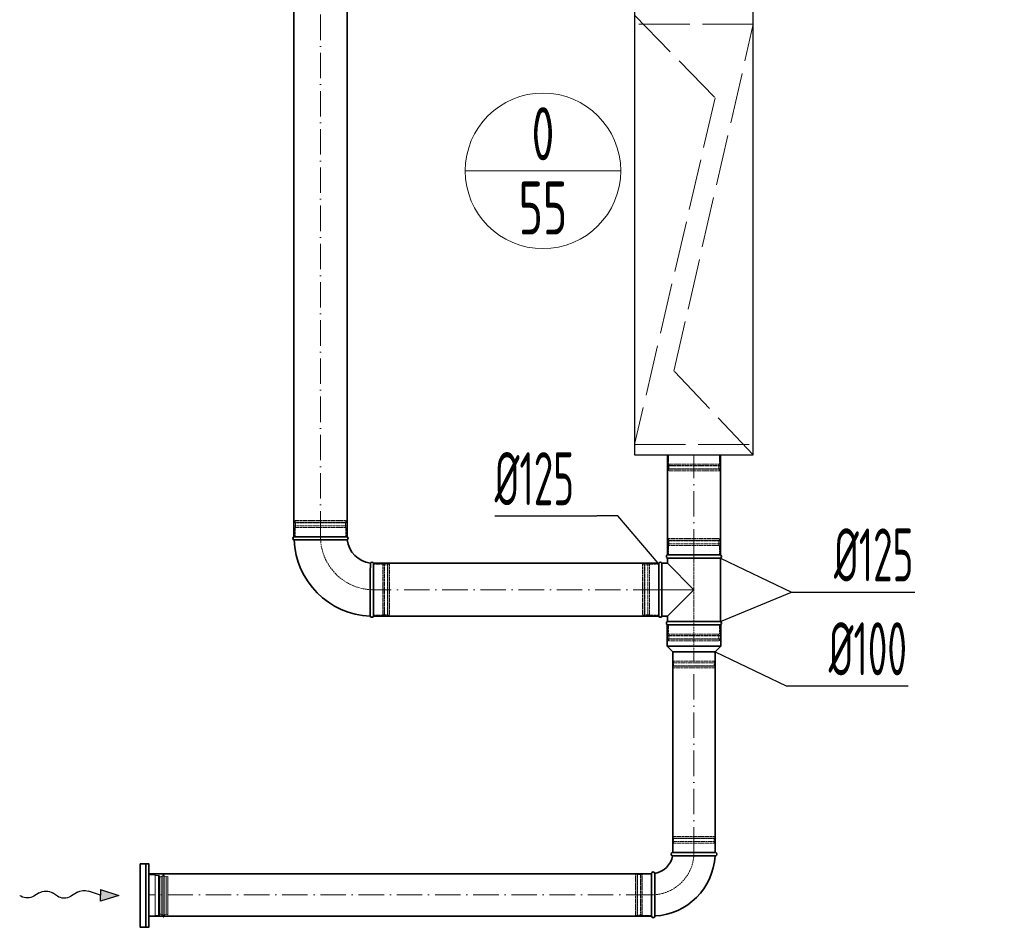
# Model space of a CAD drawing. Header units: millimetres. Extents: x 8221 to 89444, y -105166 to -5578.
# Tile 32 of 118: x 43879 to 46200, y -72902 to -70762. Entities that reach past the tile are written whole.
import ezdxf
from ezdxf.enums import TextEntityAlignment as Align

# ---------------------------------------------------------------- set-up
doc = ezdxf.new("R2010")
doc.units = ezdxf.units.MM
for name, pattern in [('ACAD_ISO02W100', [15, 12, -3]), ('ACAD_ISO10W100', [18, 12, -3, 0, -3]), ('phl_thick', [0])]:
    doc.linetypes.add(name, pattern=pattern)
for name, color, linetype, lineweight in [('UT_KOTY - DIMENZE', 7, 'Continuous', 5), ('VZT_05 ETA (ODVOD) - OBRYS', 6, 'Continuous', 35), ('VZT_06 ETA (ODVOD) - OSA', 6, 'ACAD_ISO10W100', 5), ('VZT_21 ZAŘÍZENÍ - OBRYS', 1, 'Continuous', 30), ('VZT_22 ZAŘÍZENÍ - DETAIL', 8, 'Continuous', 5), ('VZT_30 DISTRIBUČNÍ PRVKY - OBRYS', 1, 'Continuous', 35), ('VZT_50 POPIS - OBECNE', 7, 'Continuous', 13), ('VZT_52 POPIS - DISTRIBUCE', 7, 'Continuous', 5), ('VZT_60_KOTY - DIMENZE', 7, 'Continuous', 5)]:
    doc.layers.add(name, color=color, linetype=linetype, lineweight=lineweight)
doc.layers.add('VZT_07 ETA (ODVOD) - NETISK', color=8, linetype='ACAD_ISO02W100', lineweight=5, plot=False)
doc.styles.add('EVORA_125', font='isocp.shx', dxfattribs={"width": 0.6, "height": 125})
doc.styles.add('ISOCP 2.5', font='isocp.shx', dxfattribs={"width": 0.6, "height": 2.5})
doc.styles.add('JS', font='isocp.shx', dxfattribs={"width": 0.6, "height": 125})

msp = doc.modelspace()

# ---------------------------------------------------------------- linework, layer by layer
at = {"color": 8, "lineweight": 5}
for points in [[(44218, -72775.1), (44216.5, -72781, 0.058981), (44216.5, -72781.6), (44216.5, -72827.2)], [(44218, -72775.1), (44219.4, -72780.8, -0.060863), (44219.5, -72781.4), (44219.5, -72827.2)], [(44198.1, -72779.7), (44205.9, -72779.7, -0.291473), (44208.3, -72781.2, -0.291473)], [(44218, -72879.3), (44216.5, -72873.4, -0.058981), (44216.5, -72872.7), (44216.5, -72827.2)], [(44218, -72879.3), (44219.4, -72873.6, 0.060863), (44219.5, -72872.9), (44219.5, -72827.2)], [(44198.1, -72874.7), (44205.9, -72874.7, 0.291473), (44208.3, -72873.2, 0.291473)]]:
    msp.add_lwpolyline(points, format="xyb", dxfattribs=at)
for points in [[(44183.1, -72778.7), (44198.1, -72778.7), (44198.1, -72875.7), (44183.1, -72875.7)], [(44183.1, -72778.7), (44183.1, -72875.7)], [(44205.9, -72779.7), (44205.9, -72827.2)], [(44208.6, -72781.6), (44208.6, -72827.2)], [(44212.2, -72783.3), (44212.2, -72827.2)], [(44223.9, -72782.5), (44223.9, -72827.2)], [(44224.1, -72783.5), (44228.1, -72782), (44228.1, -72827.2)], [(44205.9, -72874.7), (44205.9, -72827.2)], [(44208.6, -72872.7), (44208.6, -72827.2)], [(44212.2, -72871.1), (44212.2, -72827.2)], [(44223.9, -72871.9), (44223.9, -72827.2)], [(44224.1, -72870.9), (44228.1, -72872.4), (44228.1, -72827.2)]]:
    msp.add_lwpolyline(points, dxfattribs=at)
for centre, radius, start, end in [((44211.8, -72779.4), 3.88, 207.4993, 276.6735), ((44218.6, -72791.5), 10.5, 59.7176, 127.8378), ((44211.8, -72874.9), 3.88, 83.3265, 152.5007), ((44218.6, -72862.8), 10.5, 232.1622, 300.2824)]:
    msp.add_arc(centre, radius, start, end, dxfattribs=at)
at = {"layer": 'VZT_05 ETA (ODVOD) - OBRYS'}
for p, q in [((44525.4, -71981.1), (44650.4, -71981.1)), ((45530.9, -72023.6), (45405.9, -72023.6)), ((45405.9, -72031.3), (45530.9, -72031.3)), ((45405.9, -72043.6), (45405.9, -72031.3)), ((45530.9, -72181), (45530.9, -72031.3)), ((44712.9, -72043.6), (44712.9, -72168.6)), ((45385.4, -72043.6), (45385.4, -72168.6)), ((45393, -72043.6), (45393, -72168.6)), ((45393, -72043.6), (45405.9, -72043.6)), ((45468.4, -72106.1), (45405.9, -72043.6)), ((45405.9, -72168.6), (45468.4, -72106.1)), ((45393, -72168.6), (45405.9, -72168.6)), ((45405.9, -72181), (45405.9, -72168.6)), ((45531.9, -72188.6), (45404.9, -72188.6)), ((45404.9, -72188.6), (45404.9, -72239.1)), ((45405.9, -72181), (45530.9, -72181)), ((45405.9, -72188.6), (45530.9, -72188.6)), ((45531.9, -72188.6), (45531.9, -72239.1)), ((45531.9, -72239.1), (45404.9, -72239.1)), ((45418.4, -72252.6), (45404.9, -72239.1)), ((45518.4, -72252.6), (45531.9, -72239.1)), ((45518.4, -72252.6), (45418.4, -72252.6)), ((45418.4, -72725.7), (45518.4, -72725.7)), ((45518.4, -72733.7), (45468.2, -72733.7)), ((45368.4, -72875.7), (45368.4, -72775.7)), ((45376.4, -72875.7), (45376.4, -72825.5))]:
    msp.add_line(p, q, dxfattribs=at)
for points in [[(44525.4, -70391.8), (44525.4, -71981.1)], [(44650.4, -70391.8), (44650.4, -71981.1)], [(45405.9, -71787.8), (45405.9, -72023.6)], [(45530.9, -71787.8), (45530.9, -72023.6)], [(44712.9, -72043.6), (45385.4, -72043.6)], [(44712.9, -72168.6), (45385.4, -72168.6)], [(45418.4, -72252.6), (45418.4, -72725.7)], [(45518.4, -72252.6), (45518.4, -72725.7)], [(44183.1, -72775.7), (45368.4, -72775.7)], [(44183.1, -72875.7), (45368.4, -72875.7)]]:
    msp.add_lwpolyline(points, dxfattribs=at)
for centre, radius, start, end in [((44527.1, -71985), 4.17, 113.4678, 248.8928), ((44712.9, -71981.1), 187.5, 182.3607, 267.6393), ((44648.7, -71985), 4.17, 300.2981, 66.5322), ((44712.9, -71981.1), 62.5, 186.8302, 263.1698), ((45407.5, -72027.5), 4.17, 113.4678, 246.5322), ((45529.2, -72027.5), 4.17, 293.4678, 66.5322), ((44709.1, -72045.3), 4.17, 23.4678, 149.7019), ((45389.2, -72045.3), 4.17, 23.4678, 156.5322), ((44709.1, -72167), 4.17, 201.1072, 336.5322), ((45389.2, -72167), 4.17, 203.4678, 336.5322), ((45407.5, -72184.8), 4.17, 113.4678, 246.5322), ((45529.2, -72184.8), 4.17, 293.4678, 66.5322), ((45418.4, -72729.7), 4, 90, 260.8522), ((45518.4, -72729.7), 4, 270, 90), ((45368.4, -72725.7), 50, 279.1478, 350.8522), ((45368.4, -72725.7), 150, 273.0572, 356.9428), ((45372.4, -72775.7), 4, 9.1478, 180), ((45372.4, -72875.7), 4, 180, 0)]:
    msp.add_arc(centre, radius, start, end, dxfattribs=at)
for points, knots in [([(44650.8, -71988.6), (44650.8, -71988.6), (44650.8, -71988.6), (44650.5, -71988.6), (44650.1, -71988.6), (44649.1, -71988.6), (44648.3, -71988.6), (44645.2, -71988.6), (44642, -71988.6), (44633.1, -71988.7), (44626.9, -71988.7), (44612.8, -71988.7), (44605, -71988.8), (44588.8, -71988.8), (44580.5, -71988.8), (44564.7, -71988.8), (44557.2, -71988.8), (44544, -71988.8), (44538.5, -71988.8), (44531.5, -71988.8), (44529.3, -71988.8), (44526.3, -71988.8), (44525.6, -71988.8), (44525.6, -71988.8)], [197.067977, 197.067977, 197.067977, 197.067977, 201.792196, 201.792196, 209.190204, 209.190204, 218.040239, 218.040239, 237.760854, 237.760854, 262.206108, 262.206108, 286.831239, 286.831239, 311.323072, 311.323072, 335.946087, 335.946087, 360.704397, 360.704397, 377.088273, 377.088273, 394.105327, 394.105327, 394.105327, 394.105327]), ([(44705.5, -72043.2), (44705.5, -72043.2), (44705.5, -72044.8), (44705.4, -72050.9), (44705.4, -72055.4), (44705.3, -72066.8), (44705.3, -72073.6), (44705.3, -72088.6), (44705.3, -72096.7), (44705.2, -72113), (44705.2, -72121.1), (44705.2, -72136.3), (44705.2, -72143.3), (44705.2, -72155), (44705.2, -72159.8), (44705.2, -72166.4), (44705.2, -72168.2), (44705.2, -72168.5), (44705.2, -72168.5), (44705.2, -72168.5)], [0, 0, 0, 0, 24.235852, 24.235852, 48.531845, 48.531845, 73.024415, 73.024415, 97.570898, 97.570898, 122.078339, 122.078339, 146.53579, 146.53579, 170.957495, 170.957495, 195.359468, 195.359468, 197.168246, 197.168246, 197.168246, 197.168246]), ([(45417.7, -72733.6), (45417.7, -72733.6), (45418.9, -72733.6), (45423.3, -72733.7), (45426.8, -72733.7), (45435.7, -72733.7), (45441.1, -72733.7), (45453, -72733.7), (45459.4, -72733.7), (45466.7, -72733.7), (45467.5, -72733.7), (45468.2, -72733.7)], [157.874915, 157.874915, 157.874915, 157.874915, 176.103874, 176.103874, 195.460379, 195.460379, 215.101284, 215.101284, 234.82164, 234.82164, 237.034743, 237.034743, 237.034743, 237.034743]), ([(45376.4, -72825.5), (45376.4, -72819.2), (45376.4, -72812.9), (45376.4, -72800.8), (45376.4, -72795.2), (45376.4, -72785.7), (45376.3, -72781.9), (45376.3, -72776.6), (45376.3, -72775.2), (45376.3, -72775.1), (45376.3, -72775.1), (45376.3, -72775.1)], [78.71119, 78.71119, 78.71119, 78.71119, 97.804615, 97.804615, 117.523893, 117.523893, 137.264303, 137.264303, 156.831737, 156.831737, 157.874915, 157.874915, 157.874915, 157.874915])]:
    msp.add_open_spline(points, degree=3, knots=knots, dxfattribs=at)
at = {"layer": 'VZT_06 ETA (ODVOD) - OSA', "ltscale": 5}
for points in [[(44587.9, -71981.1), (44587.9, -70391.8)], [(45468.4, -72023.6), (45468.4, -71787.8)], [(45385.4, -72106.1), (44712.9, -72106.1)], [(45468.4, -72725.7), (45468.4, -72252.6)], [(45368.4, -72825.7), (44183.1, -72825.7)]]:
    msp.add_lwpolyline(points, dxfattribs=at)
at = {"layer": 'VZT_06 ETA (ODVOD) - OSA', "ltscale": 0.3}
for points in [[(44712.9, -72106.1), (44712.9, -72106.1, -0.414214), (44587.9, -71981.1), (44587.9, -71981.1)], [(45468.4, -72725.7), (45468.4, -72725.7, -0.414214), (45368.4, -72825.7), (45368.4, -72825.7)]]:
    msp.add_lwpolyline(points, format="xyb", dxfattribs=at)
for points in [[(45385.4, -72106.1), (45468.4, -72106.1)], [(45468.4, -72188.6), (45468.4, -72252.6)]]:
    msp.add_lwpolyline(points, dxfattribs=at)
at = {"layer": 'VZT_07 ETA (ODVOD) - NETISK', "ltscale": 0.4}
for p, q in [((45408.4, -71787.8), (45408.4, -71809.8)), ((45528.4, -71787.8), (45528.4, -71809.8)), ((45529.4, -71813.3), (45407.4, -71813.3)), ((45407.4, -71813.3), (45407.4, -71813.8)), ((45529.4, -71813.8), (45407.4, -71813.8)), ((45529.4, -71820.8), (45407.4, -71820.8)), ((45407.4, -71820.8), (45407.4, -71821.3)), ((45529.4, -71821.3), (45407.4, -71821.3)), ((45528.4, -71809.8), (45408.4, -71809.8)), ((45528.4, -71821.8), (45408.4, -71821.8)), ((45408.4, -71821.8), (45408.4, -71825.8)), ((45528.4, -71825.8), (45408.4, -71825.8)), ((45409.4, -71809.8), (45409.4, -71813.3)), ((45409.4, -71813.8), (45409.4, -71820.8)), ((45409.4, -71821.3), (45409.4, -71821.8)), ((45527.4, -71809.8), (45527.4, -71813.3)), ((45527.4, -71813.8), (45527.4, -71820.8)), ((45527.4, -71821.3), (45527.4, -71821.8)), ((45528.4, -71821.8), (45528.4, -71825.8)), ((45529.4, -71813.3), (45529.4, -71813.8)), ((45529.4, -71820.8), (45529.4, -71821.3)), ((44526.9, -71947.6), (44648.9, -71947.6)), ((44526.9, -71948.1), (44526.9, -71947.6)), ((44526.9, -71948.1), (44648.9, -71948.1)), ((44526.9, -71955.1), (44648.9, -71955.1)), ((44526.9, -71955.6), (44526.9, -71955.1)), ((44526.9, -71955.6), (44648.9, -71955.6)), ((44527.9, -71943.1), (44647.9, -71943.1)), ((44527.9, -71947.1), (44527.9, -71943.1)), ((44527.9, -71947.1), (44647.9, -71947.1)), ((44527.9, -71959.1), (44647.9, -71959.1)), ((44527.9, -71981.1), (44527.9, -71959.1)), ((44528.9, -71947.6), (44528.9, -71947.1)), ((44528.9, -71955.1), (44528.9, -71948.1)), ((44528.9, -71959.1), (44528.9, -71955.6)), ((44646.9, -71947.6), (44646.9, -71947.1)), ((44646.9, -71955.1), (44646.9, -71948.1)), ((44646.9, -71959.1), (44646.9, -71955.6)), ((44647.9, -71947.1), (44647.9, -71943.1)), ((44647.9, -71981.1), (44647.9, -71959.1)), ((44648.9, -71948.1), (44648.9, -71947.6)), ((44648.9, -71955.6), (44648.9, -71955.1)), ((45408.4, -71985.6), (45528.4, -71985.6)), ((45408.4, -71985.6), (45408.4, -71989.6)), ((45528.4, -71985.6), (45528.4, -71989.6)), ((45407.4, -71990.1), (45529.4, -71990.1)), ((45407.4, -71990.1), (45407.4, -71990.6)), ((45407.4, -71990.6), (45529.4, -71990.6)), ((45407.4, -71997.6), (45529.4, -71997.6)), ((45407.4, -71997.6), (45407.4, -71998.1)), ((45407.4, -71998.1), (45529.4, -71998.1)), ((45408.4, -71989.6), (45528.4, -71989.6)), ((45408.4, -72001.6), (45528.4, -72001.6)), ((45408.4, -72001.6), (45408.4, -72023.6)), ((45409.4, -71989.6), (45409.4, -71990.1)), ((45409.4, -71990.6), (45409.4, -71997.6)), ((45409.4, -71998.1), (45409.4, -72001.6)), ((45527.4, -71989.6), (45527.4, -71990.1)), ((45527.4, -71990.6), (45527.4, -71997.6)), ((45527.4, -71998.1), (45527.4, -72001.6)), ((45528.4, -72001.6), (45528.4, -72023.6)), ((45529.4, -71990.1), (45529.4, -71990.6)), ((45529.4, -71997.6), (45529.4, -71998.1)), ((44712.9, -72046.1), (44734.9, -72046.1)), ((44734.9, -72046.1), (44734.9, -72166.1)), ((44734.9, -72047.1), (44738.4, -72047.1)), ((44738.4, -72045.1), (44738.4, -72167.1)), ((44738.4, -72045.1), (44738.9, -72045.1)), ((44738.9, -72045.1), (44738.9, -72167.1)), ((44738.9, -72047.1), (44745.9, -72047.1)), ((44745.9, -72045.1), (44745.9, -72167.1)), ((44745.9, -72045.1), (44746.4, -72045.1)), ((44746.4, -72045.1), (44746.4, -72167.1)), ((44746.4, -72047.1), (44746.9, -72047.1)), ((44746.9, -72046.1), (44746.9, -72166.1)), ((44746.9, -72046.1), (44750.9, -72046.1)), ((44750.9, -72046.1), (44750.9, -72166.1)), ((45347.4, -72046.1), (45347.4, -72166.1)), ((45351.4, -72046.1), (45347.4, -72046.1)), ((45351.4, -72046.1), (45351.4, -72166.1)), ((45351.9, -72047.1), (45351.4, -72047.1)), ((45351.9, -72045.1), (45351.9, -72167.1)), ((45352.4, -72045.1), (45351.9, -72045.1)), ((45352.4, -72045.1), (45352.4, -72167.1)), ((45359.4, -72047.1), (45352.4, -72047.1)), ((45359.4, -72045.1), (45359.4, -72167.1)), ((45359.9, -72045.1), (45359.4, -72045.1)), ((45359.9, -72045.1), (45359.9, -72167.1)), ((45363.4, -72047.1), (45359.9, -72047.1)), ((45363.4, -72046.1), (45363.4, -72166.1)), ((45385.4, -72046.1), (45363.4, -72046.1)), ((44712.9, -72166.1), (44734.9, -72166.1)), ((44734.9, -72165.1), (44738.4, -72165.1)), ((44738.4, -72167.1), (44738.9, -72167.1)), ((44738.9, -72165.1), (44745.9, -72165.1)), ((44745.9, -72167.1), (44746.4, -72167.1)), ((44746.4, -72165.1), (44746.9, -72165.1)), ((44746.9, -72166.1), (44750.9, -72166.1)), ((45351.4, -72166.1), (45347.4, -72166.1)), ((45351.9, -72165.1), (45351.4, -72165.1)), ((45352.4, -72167.1), (45351.9, -72167.1)), ((45359.4, -72165.1), (45352.4, -72165.1)), ((45359.9, -72167.1), (45359.4, -72167.1)), ((45363.4, -72165.1), (45359.9, -72165.1)), ((45385.4, -72166.1), (45363.4, -72166.1)), ((45408.4, -72188.6), (45408.4, -72210.6)), ((45528.4, -72188.6), (45528.4, -72210.6)), ((45407.4, -72214.1), (45529.4, -72214.1)), ((45407.4, -72214.1), (45407.4, -72214.6)), ((45407.4, -72214.6), (45529.4, -72214.6)), ((45408.4, -72210.6), (45528.4, -72210.6)), ((45409.4, -72210.6), (45409.4, -72214.1)), ((45409.4, -72214.6), (45409.4, -72221.6)), ((45527.4, -72210.6), (45527.4, -72214.1)), ((45527.4, -72214.6), (45527.4, -72221.6)), ((45529.4, -72214.1), (45529.4, -72214.6)), ((45407.4, -72221.6), (45529.4, -72221.6)), ((45407.4, -72221.6), (45407.4, -72222.1)), ((45407.4, -72222.1), (45529.4, -72222.1)), ((45408.4, -72222.6), (45528.4, -72222.6)), ((45408.4, -72222.6), (45408.4, -72226.6)), ((45408.4, -72226.6), (45528.4, -72226.6)), ((45409.4, -72222.1), (45409.4, -72222.6)), ((45527.4, -72222.1), (45527.4, -72222.6)), ((45528.4, -72222.6), (45528.4, -72226.6)), ((45529.4, -72221.6), (45529.4, -72222.1)), ((45419.4, -72274.6), (45419.4, -72252.6)), ((45517.4, -72274.6), (45517.4, -72252.6)), ((45418.4, -72278.1), (45518.4, -72278.1)), ((45418.4, -72278.6), (45418.4, -72278.1)), ((45418.4, -72278.6), (45518.4, -72278.6)), ((45418.4, -72285.6), (45518.4, -72285.6)), ((45418.4, -72286.1), (45418.4, -72285.6)), ((45418.4, -72286.1), (45518.4, -72286.1)), ((45419.4, -72274.6), (45517.4, -72274.6)), ((45419.4, -72286.6), (45517.4, -72286.6)), ((45419.4, -72290.6), (45419.4, -72286.6)), ((45419.4, -72290.6), (45517.4, -72290.6)), ((45420.4, -72278.1), (45420.4, -72274.6)), ((45420.4, -72285.6), (45420.4, -72278.6)), ((45420.4, -72286.6), (45420.4, -72286.1)), ((45516.4, -72278.1), (45516.4, -72274.6)), ((45516.4, -72285.6), (45516.4, -72278.6)), ((45516.4, -72286.6), (45516.4, -72286.1)), ((45517.4, -72290.6), (45517.4, -72286.6)), ((45518.4, -72278.6), (45518.4, -72278.1)), ((45518.4, -72286.1), (45518.4, -72285.6)), ((45518.4, -72692.2), (45418.4, -72692.2)), ((45418.4, -72692.2), (45418.4, -72692.7)), ((45518.4, -72692.7), (45418.4, -72692.7)), ((45518.4, -72699.7), (45418.4, -72699.7)), ((45418.4, -72699.7), (45418.4, -72700.2)), ((45518.4, -72700.2), (45418.4, -72700.2)), ((45517.4, -72687.7), (45419.4, -72687.7)), ((45419.4, -72687.7), (45419.4, -72691.7)), ((45517.4, -72691.7), (45419.4, -72691.7)), ((45517.4, -72703.7), (45419.4, -72703.7)), ((45419.4, -72703.7), (45419.4, -72725.7)), ((45420.4, -72691.7), (45420.4, -72692.2)), ((45420.4, -72692.7), (45420.4, -72699.7)), ((45420.4, -72700.2), (45420.4, -72703.7)), ((45516.4, -72691.7), (45516.4, -72692.2)), ((45516.4, -72692.7), (45516.4, -72699.7)), ((45516.4, -72700.2), (45516.4, -72703.7)), ((45517.4, -72687.7), (45517.4, -72691.7)), ((45517.4, -72703.7), (45517.4, -72725.7)), ((45518.4, -72692.2), (45518.4, -72692.7)), ((45518.4, -72699.7), (45518.4, -72700.2)), ((45330.4, -72874.7), (45330.4, -72776.7)), ((45334.4, -72776.7), (45330.4, -72776.7)), ((45334.4, -72874.7), (45334.4, -72776.7)), ((45334.9, -72777.7), (45334.4, -72777.7)), ((45334.9, -72875.7), (45334.9, -72775.7)), ((45335.4, -72775.7), (45334.9, -72775.7)), ((45335.4, -72875.7), (45335.4, -72775.7)), ((45342.4, -72777.7), (45335.4, -72777.7)), ((45342.4, -72875.7), (45342.4, -72775.7)), ((45342.9, -72775.7), (45342.4, -72775.7)), ((45342.9, -72875.7), (45342.9, -72775.7)), ((45346.4, -72777.7), (45342.9, -72777.7)), ((45346.4, -72874.7), (45346.4, -72776.7)), ((45368.4, -72776.7), (45346.4, -72776.7)), ((45334.4, -72874.7), (45330.4, -72874.7)), ((45334.9, -72873.7), (45334.4, -72873.7)), ((45335.4, -72875.7), (45334.9, -72875.7)), ((45342.4, -72873.7), (45335.4, -72873.7)), ((45342.9, -72875.7), (45342.4, -72875.7)), ((45346.4, -72873.7), (45342.9, -72873.7)), ((45368.4, -72874.7), (45346.4, -72874.7))]:
    msp.add_line(p, q, dxfattribs=at)
msp.add_lwpolyline([(45468.4, -72188.6), (45468.4, -72023.6)], dxfattribs=at)
at = {"layer": 'VZT_21 ZAŘÍZENÍ - OBRYS'}
msp.add_lwpolyline([(45608.4, -71787.8), (45608.4, -70287.8), (45328.4, -70287.8), (45328.4, -71787.8)], close=True, dxfattribs=at)
at = {"layer": 'VZT_22 ZAŘÍZENÍ - DETAIL', "linetype": 'ACAD_ISO02W100', "lineweight": 5, "ltscale": 10}
for points in [[(45328.4, -70751.5), (45518.4, -70946.2), (45328.4, -71763.8)], [(45608.4, -70772.1), (45328.4, -70772.1)], [(45608.4, -71787.8), (45421.2, -71590.3), (45608.4, -70772.1)], [(45328.4, -71763.8), (45608.4, -71763.8)]]:
    msp.add_lwpolyline(points, dxfattribs=at)
at = {"layer": 'VZT_30 DISTRIBUČNÍ PRVKY - OBRYS'}
msp.add_lwpolyline([(44163.1, -72752.2), (44163.1, -72902.2), (44183.1, -72902.2), (44183.1, -72752.2)], close=True, dxfattribs=at)
msp.add_lwpolyline([(44176.3, -72902.2), (44176.3, -72752.2)], dxfattribs=at)
at = {"layer": 'VZT_50 POPIS - OBECNE', "color": 0, "lineweight": -2}
for p, q in [((43924.9, -72820.8), (43911.9, -72828.9)), ((43967.8, -72829.1), (43955.8, -72821.2)), ((44015.2, -72819.2), (43998.7, -72829.6)), ((44069.3, -72826.6), (44040.7, -72816.9)), ((44069.5, -72812.7), (44069.3, -72826.6)), ((44069.5, -72812.7), (44112.3, -72827.2)), ((44069.1, -72840.6), (44069.3, -72826.6)), ((44112.3, -72827.2), (44069.1, -72840.6))]:
    msp.add_line(p, q, dxfattribs=at)
at = {"layer": 'VZT_50 POPIS - OBECNE'}
msp.add_line((43881.7, -72829), (43878.7, -72827.2), dxfattribs=at)
at = {"layer": 'VZT_50 POPIS - OBECNE', "color": 0, "lineweight": -2, "extrusion": (0, 0, -1)}
for centre, start_param, end_param in [((43940.2, -72830.3), 3.908129, 5.516649), ((44030.6, -72828.7), 3.908129, 5.191299), ((43896.5, -72819.4), 0.766537, 2.320574), ((43983.4, -72820), 0.766537, 2.375056)]:
    msp.add_ellipse(centre, major_axis=(21.5, -0.3), ratio=0.625, start_param=start_param, end_param=end_param, dxfattribs=at)
at = {"layer": 'VZT_50 POPIS - OBECNE', "color": 0, "lineweight": -2}
msp.add_solid([(44069.5, -72812.7), (44069.1, -72840.6), (44112.3, -72827.2)], dxfattribs=at)
at = {"layer": 'VZT_52 POPIS - DISTRIBUCE'}
msp.add_line((44929, -71118.3), (45295.8, -71118.3), dxfattribs=at)
msp.add_circle((45112.4, -71118.3), 183.4, dxfattribs=at)
at = {"layer": 'VZT_60_KOTY - DIMENZE', "linetype": 'ByBlock', "lineweight": -2}
for p, q in [((45289.2, -71931.7), (45239.2, -71931.7)), ((45698.7, -72111.5), (45748.7, -72111.5)), ((45686.2, -72332.9), (45736.2, -72332.9))]:
    msp.add_line(p, q, dxfattribs=at)
for points in [[(44998.6, -71931.7), (45239.2, -71931.7)], [(45384.1, -72043.4), (45289.2, -71931.7)], [(45530.9, -72031.3), (45698.7, -72111.5)], [(45530.9, -72181), (45698.7, -72111.5)], [(45748.7, -72111.5), (45989.3, -72111.5)]]:
    msp.add_lwpolyline(points, dxfattribs=at)
at = {"layer": 'VZT_60_KOTY - DIMENZE', "linetype": 'ByBlock', "lineweight": -2, "elevation": 0}
for points in [[(45518.4, -72252.6), (45686.2, -72332.9)], [(45686.2, -72332.9), (45686.2, -72332.9)], [(45736.2, -72332.9), (45973.8, -72332.9)]]:
    msp.add_lwpolyline(points, dxfattribs=at)

# ---------------------------------------------------------------- texts
at = {"layer": 'UT_KOTY - DIMENZE', "insert": (45995.9, -70447.6), "char_height": 125, "attachment_point": 5, "rotation": 90, "style": 'ISOCP 2.5'}
msp.add_mtext('min 500 mm', dxfattribs=at)
at = {"layer": 'VZT_52 POPIS - DISTRIBUCE', "ltscale": 50, "style": 'JS', "width": 0.7}
for s, p in [('0', (45112.4, -71030.8)), ('55', (45112.4, -71205.8))]:
    msp.add_text(s, height=125, dxfattribs=at).set_placement(p, align=Align.MIDDLE_CENTER)
at = {"layer": 'VZT_60_KOTY - DIMENZE', "linetype": 'phl_thick', "char_height": 125, "attachment_point": 1, "style": 'EVORA_125'}
for s, insert in [('%%C125', (44998.6, -71781.7)), ('%%C125', (45798.7, -71961.5)), ('%%C100', (45786.2, -72182.9))]:
    msp.add_mtext(s, dxfattribs=dict(at, insert=insert))

doc.saveas('drawing.dxf')
